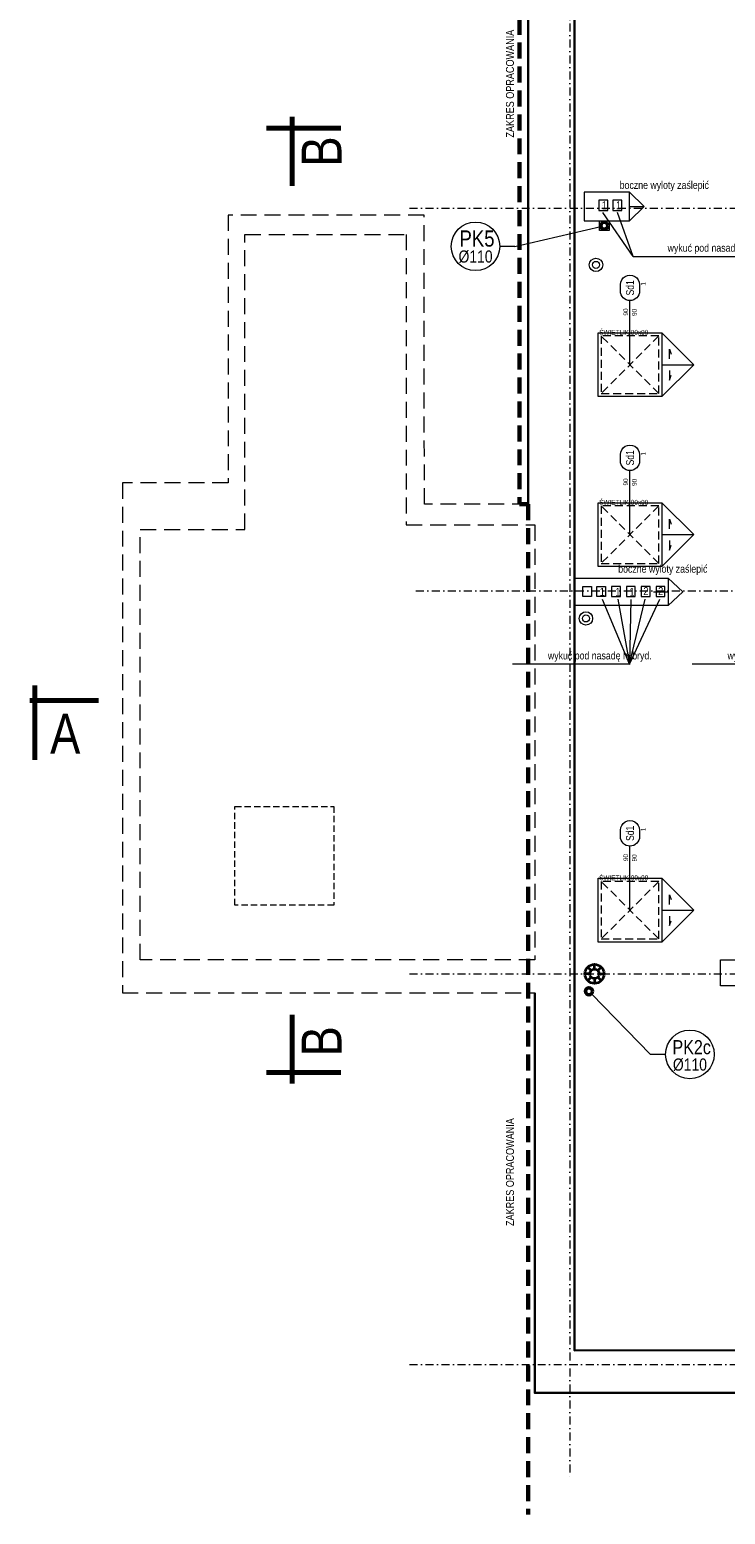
# Model space of a CAD drawing. Header units: millimetres. Extents: x -96593 to 66336, y -23969 to 7139.
# Tile 155 of 256: x -76469 to -75378, y -23969 to -21642. Entities that reach past the tile are written whole.
import ezdxf
from ezdxf.enums import TextEntityAlignment as Align

# ---------------------------------------------------------------- set-up
doc = ezdxf.new("R2010")
doc.units = ezdxf.units.MM
for name, pattern in [('DASHDOT', [1, 0.5, -0.25, 0, -0.25]), ('DASHED', [0.75, 0.5, -0.25]), ('DASHEDX2', [1.5, 1, -0.5])]:
    doc.linetypes.add(name, pattern=pattern)
for name, color, linetype, lineweight in [('BA_KS_ist.', 34, 'Continuous', 50), ('BA_sym', 7, 'Continuous', 18), ('BA_txc', 1, 'Continuous', 18), ('BA_txs', 2, 'Continuous', 18), ('Hp', 1, 'Continuous', 18), ('MM_KS', 14, 'Continuous', 50), ('MM_KS_OPISY', 7, 'Continuous', 9), ('mm_WENT_graw', 200, 'Continuous', 15), ('mm_went_opis', 7, 'Continuous', 15), ('PG_OSIE', 1, 'DASHDOT', 18), ('PG_PRZERYWANE_ŚREDNIE', 1, 'DASHEDX2', 18), ('PG_WIDOKOWE_CIENKIE', 1, 'Continuous', 18), ('PG_ŚCIANY_SŁUPY', 4, 'Continuous', 35), ('PG_ŚWIETLIKI', 1, 'DASHED', 18), ('Wymiarowa zewnętrzna', 50, 'Continuous', 18)]:
    doc.layers.add(name, color=color, linetype=linetype, lineweight=lineweight)
doc.layers.add('BA_pom', color=6, linetype='Continuous', lineweight=18, plot=False)
doc.styles.add('BIKTC', font='bikromsw.shx', dxfattribs={"width": 0.8})
doc.styles.add('BIKTS', font='bikromsw.shx', dxfattribs={"width": 0.85})
doc.styles.get("Standard").update_dxf_attribs({"font": 'arial.ttf'})

# ---------------------------------------------------------------- blocks, each defined once
blk = doc.blocks.new('A$Cb1a75cff')
at = {"layer": 'PG_ŚWIETLIKI', "ltscale": 25}
for p, q in [((90, 90), (0, 90)), ((0, 90), (0, 0)), ((90, 90), (0, 0)), ((0, 90), (90, 0)), ((90, 0), (90, 90)), ((0, 0), (90, 0))]:
    blk.add_line(p, q, dxfattribs=at)
at = {"layer": 'Hp', "style": 'BIKTC', "width": 0.8}
blk.add_text('ŚWIETLIK 90x90', height=7.5, rotation=90, dxfattribs=at).set_placement((0.2, 35.2), align=Align.BOTTOM_CENTER)
blk = doc.blocks.new('symdrz')
blk.add_lwpolyline([(-10, -30, -1), (-10, 30), (10, 30, -1), (10, -30)], format="xyb", close=True)
at = {"style": 'BIKTS', "width": 0.8}
blk.add_attdef('SYMDRZ', text='', height=25, dxfattribs=at).set_placement((0, 0), align=Align.MIDDLE)
blk.add_attdef('SZERDRZ', text='', height=25, dxfattribs=at).set_placement((77.1, 8.8), align=Align.CENTER)
blk.add_attdef('WYSDRZ', text='', height=25, dxfattribs=at).set_placement((77.1, -9.5), align=Align.TOP_CENTER)
blk = doc.blocks.new('A$C3CB579B4')
at = {"layer": 'BA_sym', "color": 252}
for p, q in [((941.1, 1801.6), (941.1, 1902.6)), ((941.1, 1535.2), (941.1, 1636.2)), ((941.1, 946.5), (941.1, 1047.5))]:
    blk.add_line(p, q, dxfattribs=at)
at = {"layer": 'MM_KS', "color": 252, "lineweight": 20}
for centre, radius in [((887.8, 1958.6), 10.5), ((887.8, 1958.6), 10.5), ((887.8, 1958.6), 5.5), ((887.8, 1958.6), 5.5), ((872.1, 1404.3), 10.5), ((872.1, 1404.3), 10.5), ((872.1, 1404.3), 5.5), ((872.1, 1404.3), 5.5)]:
    blk.add_circle(centre, radius, dxfattribs=at)
at = {"layer": 'mm_went_opis', "color": 252}
for p, q in [((946.2, 1971.9), (1129.4, 1971.9)), ((940.3, 1332.8), (757, 1332.8)), ((1221.9, 1332.8), (1038.6, 1332.8))]:
    blk.add_line(p, q, dxfattribs=at)
for points in [[(946.2, 1971.9), (898.4, 2040.6)], [(946.2, 1971.9), (921.7, 2040.6)], [(897.5, 1434.4), (940.3, 1332.3)], [(921.9, 1434.4), (940.3, 1332.8)], [(940.3, 1332.8), (964.8, 1434.4)], [(940.3, 1332.8), (988, 1434.4)], [(942.5, 1434.1), (940.3, 1332.8)]]:
    blk.add_lwpolyline(points, dxfattribs=at)
at = {"layer": 'PG_OSIE', "color": 252, "ltscale": 25}
for points in [[(846.8, 2839), (846.8, 54.6)], [(595.6, 2047.4), (2875.9, 2047.4)], [(605.3, 1447.4), (2875.9, 1447.4)], [(595.6, 847.4), (2875.9, 847.4)], [(595.6, 234.9), (2875.9, 234.9)]]:
    blk.add_lwpolyline(points, dxfattribs=at)
at = {"layer": 'PG_PRZERYWANE_ŚREDNIE', "color": 252, "lineweight": 60, "ltscale": 25}
blk.add_lwpolyline([(768, 2756.9), (768, 1583.4), (781.3, 1583.4), (781.3, 0)], dxfattribs=at)
at = {"layer": 'PG_PRZERYWANE_ŚREDNIE', "color": 252, "linetype": 'DASHED', "lineweight": 0, "ltscale": 50}
for points in [[(781.3, 1583.4), (618.8, 1583.4), (618.3, 2036.7), (311.3, 2036.7), (311.3, 1616.9), (145.3, 1616.9), (145.3, 817.4), (791.8, 817.4)], [(173.3, 1543.9), (337.3, 1543.9), (337.3, 2006.4), (590.3, 2006.4), (590.3, 1550.9), (791.8, 1550.9), (791.8, 869.4), (173.3, 869.4), (173.3, 1543.9)]]:
    blk.add_lwpolyline(points, dxfattribs=at)
at = {"layer": 'PG_PRZERYWANE_ŚREDNIE', "color": 252, "ltscale": 10}
blk.add_lwpolyline([(321.8, 954.8), (321.8, 1109.8), (476.8, 1109.8), (476.8, 954.8), (321.8, 954.8)], dxfattribs=at)
at = {"layer": 'PG_WIDOKOWE_CIENKIE', "color": 252, "lineweight": 70}
for p, q in [((411.4, 2190.6), (411.4, 2082.6)), ((487.9, 2173.1), (371.4, 2173.1)), ((8, 1299.4), (8, 1182.9)), ((108, 1275.9), (0, 1275.9)), ((411.4, 675.2), (411.4, 783.2)), ((487.9, 692.7), (371.4, 692.7))]:
    blk.add_line(p, q, dxfattribs=at)
at = {"layer": 'PG_WIDOKOWE_CIENKIE', "color": 252}
for points in [[(940.3, 2072.4), (869.3, 2072.4), (869.3, 2027.4), (940.3, 2027.4)], [(906.4, 2059.9), (892.4, 2059.9), (892.4, 2043.9), (906.4, 2043.9)], [(928.3, 2059.9), (914.3, 2059.9), (914.3, 2043.9), (928.3, 2043.9)], [(891.1, 1852.1), (991.1, 1852.1), (991.1, 1752.1), (891.1, 1752.1)], [(891.1, 1585.7), (991.1, 1585.7), (991.1, 1485.7), (891.1, 1485.7)], [(1001, 1424.4), (854.3, 1424.4), (854.3, 1467.4), (1001, 1467.4)], [(867, 1454.5), (881, 1454.5), (881, 1438.5), (867, 1438.5)], [(888.9, 1454.5), (902.9, 1454.5), (902.9, 1438.5), (888.9, 1438.5)], [(926.1, 1454.5), (912.1, 1454.5), (912.1, 1438.5), (926.1, 1438.5)], [(949.4, 1454.5), (935.4, 1454.5), (935.4, 1438.5), (949.4, 1438.5)], [(972.6, 1454.5), (958.6, 1454.5), (958.6, 1438.5), (972.6, 1438.5)], [(995.9, 1454.5), (981.9, 1454.5), (981.9, 1438.5), (995.9, 1438.5)], [(891.1, 997), (991.1, 997), (991.1, 897), (891.1, 897)], [(1187.8, 828.4), (1082.8, 828.4), (1082.8, 869.4), (1187.8, 869.4)]]:
    blk.add_lwpolyline(points, close=True, dxfattribs=at)
for points in [[(940.3, 2072.4), (963.3, 2049.9), (940.3, 2027.4)], [(940.3, 2049.9), (963.3, 2049.9)], [(991.1, 1852.1), (1041.1, 1802.1), (991.1, 1752.1)], [(1002.9, 1811.2), (1002.9, 1826.2), (1005.6, 1818.7)], [(991.1, 1802.1), (1041.1, 1802.1)], [(1002.9, 1793), (1002.9, 1778), (1005.6, 1785.5)], [(991.1, 1585.7), (1041.1, 1535.7), (991.1, 1485.7)], [(1002.9, 1544.8), (1002.9, 1559.8), (1005.6, 1552.3)], [(991.1, 1535.7), (1041.1, 1535.7)], [(1002.9, 1526.6), (1002.9, 1511.6), (1005.6, 1519.1)], [(1001, 1467.4), (1024, 1445.9), (1001, 1424.4)], [(977.8, 1445.9), (1000.8, 1445.9)], [(991.1, 997), (1041.1, 947), (991.1, 897)], [(1002.9, 956.1), (1002.9, 971.1), (1005.6, 963.6)], [(991.1, 947), (1041.1, 947)], [(1002.9, 937.9), (1002.9, 922.9), (1005.6, 930.4)]]:
    blk.add_lwpolyline(points, dxfattribs=at)
at = {"layer": 'PG_ŚCIANY_SŁUPY', "color": 252}
for p, q in [((898.3, 2051), (898.3, 2051.1)), ((885.5, 854.9), (885.5, 862.4)), ((878, 847.5), (870.5, 847.5)), ((880.1, 842), (874.8, 836.7)), ((880.2, 852.5), (874.9, 857.8)), ((885.5, 847.2), (885.5, 847.4)), ((885.5, 839.9), (885.5, 832.4)), ((890.7, 852.6), (896, 857.9)), ((890.8, 841.9), (896.1, 836.6)), ((893, 847.5), (900.5, 847.5))]:
    blk.add_line(p, q, dxfattribs=at)
for radius in [15, 7.5]:
    blk.add_circle((885.5, 847.2), radius, dxfattribs=at)
at = {"layer": 'Wymiarowa zewnętrzna', "color": 252, "lineweight": 30}
blk.add_lwpolyline([(768, 1583.4), (781.3, 1583.4), (781.3, 2714.4), (2698.3, 2714.4), (2698.3, 190.4), (791.8, 190.4), (791.8, 817.4)], dxfattribs=at)
blk.add_lwpolyline([(854.3, 2640.6), (2618.3, 2642.1), (2618.3, 258.1), (854.3, 256.6)], close=True, dxfattribs=at)
at = {"layer": 'BA_sym', "color": 252}
ref = blk.add_blockref('symdrz', (941.1, 1922.6), dxfattribs=dict(at, xscale=0.5000000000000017, yscale=0.5000000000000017, zscale=0.5000000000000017, rotation=90.00000472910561))
ref.add_attrib('Symdrz', 'Sd1', dxfattribs={"height": 12.5, "rotation": 90, "style": 'BIKTS', "width": 0.8}).set_placement((941.1, 1922.6), align=Align.MIDDLE_CENTER)
ref.add_attrib('Szerdrz', '90', dxfattribs={"layer": 'BA_txc', "height": 7.5, "rotation": 90, "style": 'BIKTS', "width": 0.8}).set_placement((934.4, 1884.7), align=Align.MIDDLE_CENTER)
ref.add_attrib('Wysdrz', '90', dxfattribs={"layer": 'BA_txc', "height": 7.5, "rotation": 90, "style": 'BIKTS', "width": 0.8}).set_placement((947.9, 1884.1), align=Align.MIDDLE_CENTER)
ref.add_attrib('Sztuk', '1', (965.9, 1926), dxfattribs={"layer": 'BA_pom', "height": 7.5, "rotation": 90, "style": 'BIKTS', "width": 0.8})
ref = blk.add_blockref('symdrz', (941.1, 1656.2), dxfattribs=dict(at, xscale=0.5000000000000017, yscale=0.5000000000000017, zscale=0.5000000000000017, rotation=90.00000472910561))
ref.add_attrib('Symdrz', 'Sd1', dxfattribs={"height": 12.5, "rotation": 90, "style": 'BIKTS', "width": 0.8}).set_placement((941.1, 1656.2), align=Align.MIDDLE_CENTER)
ref.add_attrib('Szerdrz', '90', dxfattribs={"layer": 'BA_txc', "height": 7.5, "rotation": 90, "style": 'BIKTS', "width": 0.8}).set_placement((934.4, 1618.3), align=Align.MIDDLE_CENTER)
ref.add_attrib('Wysdrz', '90', dxfattribs={"layer": 'BA_txc', "height": 7.5, "rotation": 90, "style": 'BIKTS', "width": 0.8}).set_placement((947.9, 1617.7), align=Align.MIDDLE_CENTER)
ref.add_attrib('Sztuk', '1', (965.9, 1659.6), dxfattribs={"layer": 'BA_pom', "height": 7.5, "rotation": 90, "style": 'BIKTS', "width": 0.8})
ref = blk.add_blockref('symdrz', (941.1, 1067.5), dxfattribs=dict(at, xscale=0.5000000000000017, yscale=0.5000000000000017, zscale=0.5000000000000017, rotation=90.00000472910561))
ref.add_attrib('Symdrz', 'Sd1', dxfattribs={"height": 12.5, "rotation": 90, "style": 'BIKTS', "width": 0.8}).set_placement((941.1, 1067.5), align=Align.MIDDLE_CENTER)
ref.add_attrib('Szerdrz', '90', dxfattribs={"layer": 'BA_txc', "height": 7.5, "rotation": 90, "style": 'BIKTS', "width": 0.8}).set_placement((934.4, 1029.6), align=Align.MIDDLE_CENTER)
ref.add_attrib('Wysdrz', '90', dxfattribs={"layer": 'BA_txc', "height": 7.5, "rotation": 90, "style": 'BIKTS', "width": 0.8}).set_placement((947.9, 1029), align=Align.MIDDLE_CENTER)
ref.add_attrib('Sztuk', '1', (965.9, 1070.9), dxfattribs={"layer": 'BA_pom', "height": 7.5, "rotation": 90, "style": 'BIKTS', "width": 0.8})
at = {"layer": 'PG_ŚWIETLIKI', "color": 252, "rotation": 270}
for p in [(896.1, 1847.1), (896.1, 1580.7), (896.1, 992)]:
    blk.add_blockref('A$Cb1a75cff', p, dxfattribs=at)
at = {"layer": 'BA_txs', "color": 252, "style": 'BIKTS', "width": 0.85}
for s, height, p in [('ZAKRES OPRACOWANIA', 12.5, (759.2, 2158.2)), ('B', 62.5, (488.9, 2112.6)), ('B', 62.5, (488.9, 717.8)), ('ZAKRES OPRACOWANIA', 12.5, (759.2, 452))]:
    blk.add_text(s, height=height, rotation=90, dxfattribs=at).set_placement(p)
blk.add_text('A', height=62.5, dxfattribs=at).set_placement((32, 1192.4))
at = {"layer": 'mm_went_opis', "color": 252, "lineweight": 30, "style": 'BIKTS', "width": 0.85}
for s, p in [('1', (897.1, 2045.9)), ('1', (919.3, 2045.9)), ('1', (893.8, 1439.8)), ('1', (918.1, 1439.8)), ('1', (940.4, 1439.8)), ('2', (962.1, 1441)), ('2', (985.3, 1441))]:
    blk.add_text(s, height=12.5, dxfattribs=at).set_placement(p)
at = {"layer": 'mm_went_opis', "color": 252, "char_height": 12, "width": 240.068, "attachment_point": 2}
for s, insert in [('{\\fArial Narrow|b0|i0|c238|p34;boczne wyloty zaślepić}', (994.9, 2089.7)), ('{\\fArial Narrow|b0|i0|c238|p34;wykuć pod nasadę hybryd.}', (1081.5, 1991.2)), ('{\\fArial Narrow|b0|i0|c238|p34;boczne wyloty zaślepić}', (992.6, 1488.1)), ('{\\fArial Narrow|b0|i0|c238|p34;wykuć pod nasadę hybryd.}', (893.8, 1352.1)), ('{\\fArial Narrow|b0|i0|c238|p34;wykuć pod nasadę hybryd.}', (1175.4, 1352.1))]:
    blk.add_mtext(s, dxfattribs=dict(at, insert=insert))

msp = doc.modelspace()

# ---------------------------------------------------------------- linework, layer by layer
at = {"layer": 'BA_KS_ist.', "linetype": 'Continuous', "lineweight": 15, "ltscale": 25}
msp.add_lwpolyline([(-75575.3, -21941.9), (-75560.3, -21941.9), (-75560.3, -21956.9), (-75575.3, -21956.9)], close=True, dxfattribs=at)
at = {"layer": 'BA_KS_ist.', "linetype": 'Continuous', "ltscale": 25}
for centre in [(-75567.8, -21949.4), (-75591.8, -23149.4)]:
    msp.add_circle(centre, 5.5, dxfattribs=at)
at = {"layer": 'MM_KS_OPISY'}
for p, q in [((-75708.2, -21981.7), (-75573.2, -21950.6)), ((-75708.2, -21981.7), (-75731.6, -21981.7)), ((-75495.1, -23248.3), (-75588, -23153.3)), ((-75471.7, -23248.3), (-75495.1, -23248.3))]:
    msp.add_line(p, q, dxfattribs=at)
for centre in [(-75769.7, -21981.7), (-75433.6, -23248.3)]:
    msp.add_circle(centre, 38.1, dxfattribs=at)

# ---------------------------------------------------------------- block references
at = {"layer": 'mm_WENT_graw', "color": 2, "lineweight": 60}
msp.add_blockref('A$C3CB579B4', (-76468.6, -23969.3), dxfattribs=at)

# ---------------------------------------------------------------- texts
at = {"layer": 'MM_KS_OPISY', "attachment_point": 1}
for s, width, insert, char_height in [('{\\fArial Narrow|b0|i0|c238|p34;PK5}', 25.4, (-75794.8, -21956.7), 25.4), ('{\\fArial Narrow|b0|i0|c238|p34;%%C110}', 0.503, (-75796.3, -21988.1), 19.05), ('{\\fArial Narrow|b0|i0|c238|p34;PK2c}', 25.4, (-75460.9, -23226), 22), ('{\\fArial Narrow|b0|i0|c238|p34;%%C110}', 0.503, (-75460.2, -23254.7), 19.05)]:
    msp.add_mtext_dynamic_manual_height_columns(s, width=width, gutter_width=1, heights=[0], dxfattribs=dict(at, insert=insert, char_height=char_height))

doc.saveas('drawing.dxf')
